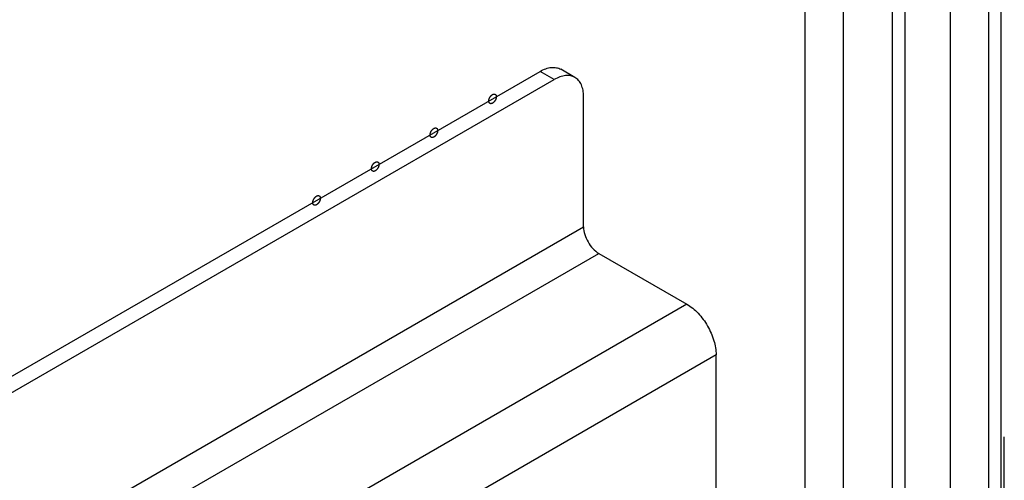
# Model space of a CAD drawing. Header units: inches. Extents: x 5 to 265, y 5 to 171.
# Tile 92 of 212: x 200.24 to 203.21, y 87.52 to 88.91. Entities that reach past the tile are written whole.
import ezdxf

# ---------------------------------------------------------------- set-up
doc = ezdxf.new("R2010")
doc.units = ezdxf.units.IN
doc.header["$LTSCALE"] = 14.96
doc.header["$MEASUREMENT"] = 0
doc.linetypes.add('HIDDEN', pattern=[0.2, 0.1, -0.1])
doc.layers.get('0').update_dxf_attribs({"linetype": 'CONTINUOUS'})
doc.layers.add('DEFAULT_2', color=7, linetype='HIDDEN')

msp = doc.modelspace()

# ---------------------------------------------------------------- linework, layer by layer
at = {"color": 7, "linetype": 'Continuous'}
for p, q in [((202.6075, 84.3644), (202.6075, 128.5862)), ((202.7234, 84.6748), (202.7234, 128.5192)), ((202.8709, 81.7952), (202.8709, 128.4341)), ((202.9087, 81.7426), (202.9087, 128.4122)), ((203.0446, 128.3338), (203.0446, 65.826)), ((203.1609, 65.2161), (203.1609, 128.1553)), ((203.1987, 65.1634), (203.1987, 128.1362)), ((197.9895, 86.5523), (201.8091, 88.7575)), ((201.8516, 88.733), (201.8091, 88.7575)), ((201.9141, 88.7392), (201.8716, 88.7637)), ((197.9895, 86.5033), (201.8516, 88.733)), ((201.94, 88.2884), (201.94, 88.682)), ((200.4345, 87.4193), (201.94, 88.2884)), ((200.4805, 87.3397), (201.9859, 88.2088)), ((201.9859, 88.2088), (202.2511, 88.0557)), ((202.2511, 88.0557), (197.9895, 85.5953)), ((202.3395, 87.9027), (197.9895, 85.3912)), ((202.3395, 87.1882), (202.3395, 87.9027))]:
    msp.add_line(p, q, dxfattribs=at)
for points, knots in [([(201.2243, 90.6234), (201.214, 90.6019), (201.1934, 90.5588), (201.1626, 90.4942), (201.1368, 90.4403), (201.1163, 90.3972), (201.1008, 90.3649), (201.0854, 90.3326), (201.07, 90.3003), (201.0571, 90.2734), (201.0468, 90.2518), (201.0404, 90.2384), (201.0359, 90.2289), (201.0334, 90.2236), (201.0314, 90.2195), (201.0298, 90.2162), (201.0285, 90.2135), (201.0276, 90.2114), (201.0268, 90.2098), (201.0259, 90.2085), (201.0251, 90.2072), (201.0241, 90.2056), (201.0217, 90.2017), (201.018, 90.1959), (201.0131, 90.1882), (201.0082, 90.1804), (201.0017, 90.1701), (200.9936, 90.1573), (200.9838, 90.1418), (200.974, 90.1263), (200.961, 90.1057), (200.9447, 90.0799), (200.9251, 90.049), (200.9056, 90.0181), (200.8795, 89.9769), (200.8535, 89.9356), (200.8307, 89.8995), (200.8176, 89.8789), (200.8095, 89.866), (200.803, 89.8557), (200.7981, 89.848), (200.7932, 89.8403), (200.7891, 89.8338), (200.7859, 89.8287), (200.7834, 89.8248), (200.781, 89.8209), (200.7789, 89.8177), (200.7776, 89.8156), (200.777, 89.8147), (200.7766, 89.814), (200.776, 89.8133), (200.7753, 89.8124), (200.7744, 89.8113), (200.7733, 89.8099), (200.7719, 89.8082), (200.77, 89.8059), (200.7668, 89.802), (200.7622, 89.7963), (200.7547, 89.7872), (200.7455, 89.7759), (200.7344, 89.7622), (200.7233, 89.7486), (200.7122, 89.735), (200.6974, 89.7169), (200.6789, 89.6942), (200.6567, 89.6669), (200.6344, 89.6397), (200.6122, 89.6125), (200.59, 89.5853), (200.5715, 89.5626), (200.5567, 89.5444), (200.5456, 89.5308), (200.5345, 89.5172), (200.5234, 89.5036), (200.5142, 89.4922), (200.5067, 89.4831), (200.5021, 89.4775), (200.4989, 89.4735), (200.497, 89.4712), (200.4956, 89.4695), (200.4945, 89.4681), (200.4936, 89.467), (200.4929, 89.4661), (200.4923, 89.4654), (200.4918, 89.4649), (200.491, 89.4642), (200.4893, 89.4626), (200.4868, 89.4602), (200.4837, 89.4573), (200.4806, 89.4544), (200.4765, 89.4505), (200.4713, 89.4456), (200.4651, 89.4398), (200.459, 89.434), (200.4507, 89.4262), (200.4405, 89.4165), (200.424, 89.4009), (200.3952, 89.3737), (200.3623, 89.3426), (200.3293, 89.3116), (200.3046, 89.2882), (200.2799, 89.2649), (200.2594, 89.2455), (200.2429, 89.2299), (200.2306, 89.2183), (200.2182, 89.2066), (200.2079, 89.1969), (200.1997, 89.1891), (200.1935, 89.1833), (200.1884, 89.1785), (200.1842, 89.1746), (200.1817, 89.1721), (200.1796, 89.1702), (200.1783, 89.169), (200.1773, 89.168), (200.1763, 89.167), (200.175, 89.1661), (200.1734, 89.165), (200.1713, 89.1635), (200.1686, 89.1617), (200.1655, 89.1595), (200.1612, 89.1565), (200.1538, 89.1514), (200.1433, 89.144), (200.1306, 89.1352), (200.1179, 89.1264), (200.1011, 89.1146), (200.0799, 89.0999), (200.0546, 89.0822), (200.0293, 89.0645), (200.0039, 89.0469), (199.9786, 89.0292), (199.9575, 89.0145), (199.9406, 89.0027), (199.9279, 88.9939), (199.9152, 88.985), (199.9026, 88.9762), (199.892, 88.9688), (199.8836, 88.963), (199.8772, 88.9585), (199.872, 88.9549), (199.8677, 88.9519), (199.8646, 88.9497), (199.8614, 88.9475), (199.8588, 88.9457), (199.8567, 88.9442), (199.8551, 88.9431), (199.8538, 88.9422), (199.8528, 88.9415), (199.8523, 88.9412), (199.8519, 88.9408), (199.8515, 88.9407), (199.851, 88.9404), (199.85, 88.94), (199.8487, 88.9394), (199.8471, 88.9386), (199.8449, 88.9377), (199.8422, 88.9364), (199.839, 88.9349), (199.8358, 88.9334), (199.8315, 88.9315), (199.8261, 88.929), (199.8197, 88.926), (199.8111, 88.9221), (199.8003, 88.9171), (199.7875, 88.9112), (199.7746, 88.9052), (199.7617, 88.8993), (199.7445, 88.8914), (199.723, 88.8815), (199.6972, 88.8696), (199.6714, 88.8578), (199.6457, 88.8459), (199.6199, 88.834), (199.5984, 88.8241), (199.5812, 88.8162), (199.5683, 88.8103), (199.5554, 88.8043), (199.5447, 88.7994), (199.5372, 88.7959), (199.5329, 88.7939), (199.5302, 88.7927), (199.528, 88.7917), (199.5264, 88.791), (199.5248, 88.7902), (199.5235, 88.7896), (199.5225, 88.7892), (199.522, 88.7889), (199.5216, 88.7888), (199.5212, 88.7887), (199.5207, 88.7886), (199.5199, 88.7884), (199.5186, 88.7882), (199.5166, 88.7877), (199.514, 88.7872), (199.51, 88.7863), (199.5049, 88.7852), (199.4988, 88.7839), (199.4928, 88.7826), (199.4867, 88.7814), (199.4786, 88.7796), (199.4685, 88.7775), (199.4563, 88.7749), (199.4401, 88.7714), (199.4199, 88.7671), (199.3956, 88.7619), (199.3713, 88.7567), (199.3389, 88.7497), (199.3105, 88.7437), (199.2862, 88.7385), (199.2741, 88.7359), (199.2619, 88.7333), (199.2518, 88.7311), (199.2437, 88.7294), (199.2376, 88.7281), (199.2316, 88.7268), (199.2265, 88.7257), (199.2225, 88.7248), (199.2194, 88.7242), (199.2164, 88.7235), (199.2141, 88.7231), (199.2126, 88.7227), (199.2119, 88.7226), (199.2114, 88.7225), (199.2109, 88.7224), (199.2103, 88.7224), (199.2096, 88.7225), (199.2087, 88.7225), (199.2075, 88.7226), (199.2061, 88.7227), (199.2042, 88.7228), (199.2009, 88.723), (199.1962, 88.7234), (199.1887, 88.7239), (199.1792, 88.7245), (199.1679, 88.7253), (199.1566, 88.726), (199.1453, 88.7268), (199.1302, 88.7278), (199.1114, 88.7291), (199.0887, 88.7306), (199.0661, 88.7321), (199.0435, 88.7336), (199.0209, 88.7352), (199.002, 88.7364), (198.9869, 88.7374), (198.9756, 88.7382), (198.9643, 88.739), (198.953, 88.7397), (198.9436, 88.7404), (198.936, 88.7409), (198.9313, 88.7412), (198.928, 88.7414), (198.9261, 88.7415), (198.9247, 88.7416), (198.9235, 88.7417), (198.9226, 88.7418), (198.9219, 88.7418), (198.9213, 88.7419), (198.9209, 88.742), (198.9205, 88.7422), (198.92, 88.7424), (198.9188, 88.7429), (198.917, 88.7437), (198.9146, 88.7447), (198.9122, 88.7457), (198.909, 88.7471), (198.905, 88.7488), (198.9001, 88.7508), (198.8953, 88.7528), (198.8889, 88.7555), (198.8809, 88.7589), (198.8712, 88.763), (198.8616, 88.7671), (198.8423, 88.7752), (198.8199, 88.7847), (198.7942, 88.7955), (198.7749, 88.8036), (198.7589, 88.8104), (198.746, 88.8158), (198.7364, 88.8199), (198.7268, 88.824), (198.7171, 88.828), (198.7091, 88.8314), (198.7027, 88.8341), (198.6979, 88.8361), (198.6931, 88.8382), (198.6883, 88.8402), (198.6842, 88.8419), (198.681, 88.8433), (198.679, 88.8441), (198.6774, 88.8448), (198.6764, 88.8452), (198.6757, 88.8455), (198.6753, 88.8457), (198.675, 88.8458), (198.6747, 88.8459), (198.6744, 88.8463), (198.6738, 88.8468), (198.673, 88.8476), (198.672, 88.8485), (198.671, 88.8494), (198.6697, 88.8506), (198.6681, 88.8522), (198.6654, 88.8546), (198.6621, 88.8577), (198.6582, 88.8614), (198.6529, 88.8663), (198.6437, 88.8749), (198.6305, 88.8872), (198.6147, 88.9019), (198.5989, 88.9167), (198.5831, 88.9314), (198.5673, 88.9462), (198.5515, 88.9609), (198.5304, 88.9806), (198.504, 89.0052), (198.483, 89.0248), (198.4724, 89.0347)], [0, 0, 0, 0, 0.015625, 0.03125, 0.046875, 0.054688, 0.0625, 0.070312, 0.078125, 0.085938, 0.089844, 0.09375, 0.095703, 0.09668, 0.097656, 0.098633, 0.099121, 0.099609, 0.100098, 0.100342, 0.100586, 0.101074, 0.101562, 0.103516, 0.105469, 0.107422, 0.109375, 0.113281, 0.117188, 0.121094, 0.125, 0.132812, 0.140625, 0.148438, 0.15625, 0.171875, 0.179688, 0.183594, 0.1875, 0.189453, 0.191406, 0.193359, 0.195312, 0.196289, 0.197266, 0.198242, 0.199219, 0.199707, 0.199829, 0.199951, 0.200195, 0.200439, 0.200684, 0.201172, 0.20166, 0.202148, 0.203125, 0.205078, 0.207031, 0.210938, 0.214844, 0.21875, 0.222656, 0.226562, 0.234375, 0.242188, 0.25, 0.257812, 0.265625, 0.273438, 0.277344, 0.28125, 0.285156, 0.289062, 0.292969, 0.294922, 0.296875, 0.297852, 0.29834, 0.298828, 0.299316, 0.299561, 0.299805, 0.300049, 0.300171, 0.300293, 0.300781, 0.301758, 0.302734, 0.303711, 0.304688, 0.306641, 0.308594, 0.310547, 0.3125, 0.316406, 0.320312, 0.328125, 0.34375, 0.351562, 0.359375, 0.367188, 0.375, 0.378906, 0.382812, 0.386719, 0.390625, 0.392578, 0.394531, 0.396484, 0.397461, 0.398438, 0.398926, 0.399414, 0.399658, 0.399902, 0.400391, 0.400879, 0.401367, 0.402344, 0.40332, 0.404297, 0.40625, 0.410156, 0.414062, 0.417969, 0.421875, 0.429688, 0.4375, 0.445312, 0.453125, 0.460938, 0.46875, 0.472656, 0.476562, 0.480469, 0.484375, 0.488281, 0.490234, 0.492188, 0.494141, 0.495117, 0.496094, 0.49707, 0.498047, 0.498535, 0.499023, 0.499512, 0.499756, 0.499878, 0.5, 0.500122, 0.500244, 0.500488, 0.500977, 0.501465, 0.501953, 0.50293, 0.503906, 0.504883, 0.505859, 0.507812, 0.509766, 0.511719, 0.515625, 0.519531, 0.523438, 0.527344, 0.53125, 0.539062, 0.546875, 0.554688, 0.5625, 0.570312, 0.578125, 0.582031, 0.585938, 0.589844, 0.59375, 0.595703, 0.59668, 0.597656, 0.598145, 0.598633, 0.599121, 0.599609, 0.599854, 0.599976, 0.600098, 0.60022, 0.600342, 0.600586, 0.601074, 0.601562, 0.602539, 0.603516, 0.605469, 0.607422, 0.609375, 0.611328, 0.613281, 0.617188, 0.621094, 0.625, 0.632812, 0.640625, 0.648438, 0.65625, 0.671875, 0.675781, 0.679688, 0.683594, 0.6875, 0.689453, 0.691406, 0.693359, 0.695312, 0.696289, 0.697266, 0.698242, 0.699219, 0.699463, 0.699707, 0.699829, 0.699951, 0.700195, 0.700439, 0.700684, 0.701172, 0.70166, 0.702148, 0.703125, 0.705078, 0.707031, 0.710938, 0.714844, 0.71875, 0.722656, 0.726562, 0.734375, 0.742188, 0.75, 0.757812, 0.765625, 0.773438, 0.777344, 0.78125, 0.785156, 0.789062, 0.792969, 0.794922, 0.796875, 0.797852, 0.79834, 0.798828, 0.799316, 0.799561, 0.799805, 0.800049, 0.800171, 0.800293, 0.800537, 0.800781, 0.801758, 0.802734, 0.803711, 0.804688, 0.806641, 0.808594, 0.810547, 0.8125, 0.816406, 0.820312, 0.824219, 0.828125, 0.84375, 0.851562, 0.859375, 0.867188, 0.871094, 0.875, 0.878906, 0.882812, 0.886719, 0.888672, 0.890625, 0.892578, 0.894531, 0.896484, 0.897461, 0.898438, 0.898926, 0.899414, 0.899658, 0.89978, 0.899902, 0.900024, 0.900146, 0.900391, 0.900879, 0.901367, 0.901855, 0.902344, 0.90332, 0.904297, 0.90625, 0.908203, 0.910156, 0.914062, 0.921875, 0.929688, 0.9375, 0.945312, 0.953125, 0.960938, 0.96875, 0.984375, 1, 1, 1, 1]), ([(201.8091, 88.7575), (201.8146, 88.7607), (201.8255, 88.7659), (201.8423, 88.7699), (201.858, 88.7695), (201.8675, 88.7661), (201.8716, 88.7637)], [0, 0, 0, 0, 0.289798, 0.549047, 0.782227, 1, 1, 1, 1]), ([(201.9141, 88.7392), (201.9099, 88.7416), (201.9005, 88.745), (201.8847, 88.7454), (201.868, 88.7414), (201.8571, 88.7362), (201.8516, 88.733)], [0, 0, 0, 0, 0.217773, 0.450953, 0.710202, 1, 1, 1, 1]), ([(201.94, 88.682), (201.94, 88.6883), (201.939, 88.7004), (201.9341, 88.7169), (201.9259, 88.7304), (201.9182, 88.7368), (201.9141, 88.7392)], [0, 0, 0, 0, 0.2898, 0.549049, 0.782228, 1, 1, 1, 1]), ([(201.6543, 88.6681), (201.6543, 88.6686), (201.6544, 88.6692), (201.6544, 88.67), (201.6545, 88.6705), (201.6545, 88.6708), (201.6546, 88.6711), (201.6547, 88.6716), (201.6548, 88.6722), (201.655, 88.6729), (201.6551, 88.6736), (201.6554, 88.6743), (201.6557, 88.675), (201.6559, 88.6757), (201.6562, 88.6764), (201.6565, 88.6772), (201.6569, 88.6779), (201.6573, 88.6786), (201.6576, 88.6793), (201.658, 88.6799), (201.6585, 88.6806), (201.6589, 88.6812), (201.6593, 88.6819), (201.6598, 88.6825), (201.6603, 88.683), (201.6608, 88.6836), (201.6612, 88.6842), (201.6618, 88.6847), (201.6623, 88.6852), (201.6628, 88.6856), (201.6631, 88.6859), (201.6634, 88.6862), (201.6636, 88.6864), (201.664, 88.6866), (201.6647, 88.6871), (201.6652, 88.6875), (201.6656, 88.6877)], [0, 0, 0, 0, 0.0625, 0.09375, 0.109375, 0.125, 0.140625, 0.15625, 0.1875, 0.21875, 0.25, 0.28125, 0.3125, 0.34375, 0.375, 0.40625, 0.4375, 0.46875, 0.5, 0.53125, 0.5625, 0.59375, 0.625, 0.65625, 0.6875, 0.71875, 0.75, 0.78125, 0.8125, 0.84375, 0.859375, 0.875, 0.890625, 0.90625, 0.9375, 1, 1, 1, 1]), ([(201.6656, 88.6616), (201.6652, 88.6614), (201.6647, 88.6612), (201.664, 88.6609), (201.6637, 88.6607), (201.6634, 88.6606), (201.6631, 88.6605), (201.6628, 88.6604), (201.6623, 88.6603), (201.6619, 88.6602), (201.6616, 88.6602), (201.6613, 88.6601), (201.661, 88.6601), (201.6607, 88.6601), (201.6603, 88.6601), (201.6599, 88.6601), (201.6596, 88.6602), (201.6593, 88.6601), (201.6591, 88.6602), (201.6588, 88.6603), (201.6585, 88.6605), (201.6581, 88.6606), (201.6578, 88.6607), (201.6576, 88.6608), (201.6574, 88.6609), (201.6572, 88.6611), (201.6569, 88.6614), (201.6566, 88.6616), (201.6564, 88.6618), (201.6562, 88.6619), (201.6561, 88.6622), (201.6559, 88.6624), (201.6557, 88.6628), (201.6555, 88.6631), (201.6553, 88.6634), (201.6551, 88.6636), (201.6551, 88.6639), (201.655, 88.6642), (201.6548, 88.6646), (201.6547, 88.6651), (201.6546, 88.6654), (201.6545, 88.6657), (201.6545, 88.666), (201.6544, 88.6664), (201.6544, 88.6671), (201.6543, 88.6677), (201.6543, 88.6681)], [0, 0, 0, 0, 0.0625, 0.09375, 0.109375, 0.125, 0.140625, 0.15625, 0.1875, 0.21875, 0.234375, 0.25, 0.265625, 0.28125, 0.3125, 0.34375, 0.359375, 0.375, 0.390625, 0.40625, 0.4375, 0.46875, 0.484375, 0.5, 0.515625, 0.53125, 0.5625, 0.59375, 0.609375, 0.625, 0.640625, 0.65625, 0.6875, 0.71875, 0.734375, 0.75, 0.765625, 0.78125, 0.8125, 0.84375, 0.859375, 0.875, 0.890625, 0.90625, 0.9375, 1, 1, 1, 1]), ([(201.6656, 88.6877), (201.666, 88.6879), (201.6665, 88.6881), (201.6672, 88.6884), (201.6675, 88.6886), (201.6678, 88.6888), (201.6681, 88.6888), (201.6684, 88.6889), (201.6689, 88.689), (201.6693, 88.6891), (201.6696, 88.6892), (201.6699, 88.6892), (201.6702, 88.6892), (201.6705, 88.6892), (201.6709, 88.6892), (201.6713, 88.6892), (201.6716, 88.6892), (201.6719, 88.6892), (201.6721, 88.6891), (201.6724, 88.689), (201.6727, 88.6888), (201.6731, 88.6887), (201.6734, 88.6886), (201.6736, 88.6885), (201.6738, 88.6884), (201.674, 88.6882), (201.6743, 88.6879), (201.6746, 88.6877), (201.6748, 88.6875), (201.675, 88.6874), (201.6751, 88.6871), (201.6753, 88.6869), (201.6755, 88.6865), (201.6757, 88.6862), (201.6759, 88.6859), (201.6761, 88.6857), (201.6761, 88.6854), (201.6762, 88.6851), (201.6764, 88.6847), (201.6765, 88.6842), (201.6766, 88.6839), (201.6767, 88.6837), (201.6767, 88.6833), (201.6768, 88.6829), (201.6768, 88.6822), (201.6769, 88.6816), (201.6769, 88.6812)], [0, 0, 0, 0, 0.0625, 0.09375, 0.109375, 0.125, 0.140625, 0.15625, 0.1875, 0.21875, 0.234375, 0.25, 0.265625, 0.28125, 0.3125, 0.34375, 0.359375, 0.375, 0.390625, 0.40625, 0.4375, 0.46875, 0.484375, 0.5, 0.515625, 0.53125, 0.5625, 0.59375, 0.609375, 0.625, 0.640625, 0.65625, 0.6875, 0.71875, 0.734375, 0.75, 0.765625, 0.78125, 0.8125, 0.84375, 0.859375, 0.875, 0.890625, 0.90625, 0.9375, 1, 1, 1, 1]), ([(201.6769, 88.6812), (201.6769, 88.6807), (201.6768, 88.6801), (201.6768, 88.6793), (201.6767, 88.6789), (201.6767, 88.6785), (201.6766, 88.6782), (201.6765, 88.6777), (201.6764, 88.6771), (201.6762, 88.6764), (201.6761, 88.6757), (201.6758, 88.675), (201.6755, 88.6743), (201.6753, 88.6736), (201.6751, 88.6729), (201.6747, 88.6722), (201.6743, 88.6714), (201.674, 88.6707), (201.6736, 88.67), (201.6732, 88.6694), (201.6728, 88.6687), (201.6723, 88.6681), (201.6719, 88.6674), (201.6714, 88.6669), (201.6709, 88.6663), (201.6704, 88.6657), (201.67, 88.6651), (201.6694, 88.6646), (201.6689, 88.6641), (201.6685, 88.6637), (201.6681, 88.6634), (201.6678, 88.6631), (201.6676, 88.663), (201.6672, 88.6627), (201.6665, 88.6622), (201.666, 88.6618), (201.6656, 88.6616)], [0, 0, 0, 0, 0.0625, 0.09375, 0.109375, 0.125, 0.140625, 0.15625, 0.1875, 0.21875, 0.25, 0.28125, 0.3125, 0.34375, 0.375, 0.40625, 0.4375, 0.46875, 0.5, 0.53125, 0.5625, 0.59375, 0.625, 0.65625, 0.6875, 0.71875, 0.75, 0.78125, 0.8125, 0.84375, 0.859375, 0.875, 0.890625, 0.90625, 0.9375, 1, 1, 1, 1]), ([(201.4775, 88.5661), (201.4775, 88.5665), (201.4776, 88.5672), (201.4777, 88.5679), (201.4777, 88.5684), (201.4777, 88.5687), (201.4778, 88.5691), (201.4779, 88.5695), (201.478, 88.5701), (201.4782, 88.5708), (201.4783, 88.5715), (201.4786, 88.5722), (201.4789, 88.573), (201.4792, 88.5737), (201.4794, 88.5744), (201.4798, 88.5751), (201.4801, 88.5758), (201.4805, 88.5765), (201.4808, 88.5772), (201.4813, 88.5779), (201.4817, 88.5785), (201.4821, 88.5792), (201.4825, 88.5798), (201.483, 88.5804), (201.4835, 88.581), (201.484, 88.5816), (201.4845, 88.5822), (201.485, 88.5826), (201.4855, 88.5831), (201.486, 88.5835), (201.4863, 88.5839), (201.4866, 88.5841), (201.4869, 88.5843), (201.4872, 88.5846), (201.4879, 88.585), (201.4885, 88.5854), (201.4888, 88.5857)], [0, 0, 0, 0, 0.0625, 0.09375, 0.109375, 0.125, 0.140625, 0.15625, 0.1875, 0.21875, 0.25, 0.28125, 0.3125, 0.34375, 0.375, 0.40625, 0.4375, 0.46875, 0.5, 0.53125, 0.5625, 0.59375, 0.625, 0.65625, 0.6875, 0.71875, 0.75, 0.78125, 0.8125, 0.84375, 0.859375, 0.875, 0.890625, 0.90625, 0.9375, 1, 1, 1, 1]), ([(201.4888, 88.5857), (201.4892, 88.5858), (201.4897, 88.5861), (201.4904, 88.5864), (201.4907, 88.5865), (201.491, 88.5867), (201.4913, 88.5867), (201.4916, 88.5868), (201.4921, 88.5869), (201.4925, 88.587), (201.4929, 88.5871), (201.4931, 88.5872), (201.4934, 88.5871), (201.4937, 88.5871), (201.4941, 88.5871), (201.4945, 88.5871), (201.4948, 88.5871), (201.4951, 88.5871), (201.4953, 88.587), (201.4956, 88.5869), (201.496, 88.5868), (201.4963, 88.5866), (201.4966, 88.5865), (201.4968, 88.5865), (201.497, 88.5863), (201.4972, 88.5861), (201.4975, 88.5859), (201.4978, 88.5856), (201.498, 88.5854), (201.4982, 88.5853), (201.4984, 88.5851), (201.4985, 88.5848), (201.4987, 88.5845), (201.499, 88.5841), (201.4991, 88.5838), (201.4993, 88.5837), (201.4993, 88.5834), (201.4995, 88.583), (201.4996, 88.5826), (201.4997, 88.5822), (201.4998, 88.5818), (201.4999, 88.5816), (201.4999, 88.5813), (201.5, 88.5809), (201.5, 88.5801), (201.5001, 88.5795), (201.5001, 88.5791)], [0, 0, 0, 0, 0.0625, 0.09375, 0.109375, 0.125, 0.140625, 0.15625, 0.1875, 0.21875, 0.234375, 0.25, 0.265625, 0.28125, 0.3125, 0.34375, 0.359375, 0.375, 0.390625, 0.40625, 0.4375, 0.46875, 0.484375, 0.5, 0.515625, 0.53125, 0.5625, 0.59375, 0.609375, 0.625, 0.640625, 0.65625, 0.6875, 0.71875, 0.734375, 0.75, 0.765625, 0.78125, 0.8125, 0.84375, 0.859375, 0.875, 0.890625, 0.90625, 0.9375, 1, 1, 1, 1]), ([(201.5001, 88.5791), (201.5001, 88.5787), (201.5, 88.578), (201.5, 88.5772), (201.4999, 88.5768), (201.4999, 88.5765), (201.4998, 88.5761), (201.4997, 88.5756), (201.4996, 88.5751), (201.4994, 88.5744), (201.4993, 88.5737), (201.499, 88.5729), (201.4988, 88.5722), (201.4985, 88.5715), (201.4983, 88.5708), (201.4979, 88.5701), (201.4975, 88.5694), (201.4972, 88.5687), (201.4968, 88.568), (201.4964, 88.5673), (201.496, 88.5667), (201.4955, 88.566), (201.4951, 88.5654), (201.4946, 88.5648), (201.4941, 88.5642), (201.4937, 88.5636), (201.4932, 88.563), (201.4926, 88.5626), (201.4921, 88.5621), (201.4917, 88.5616), (201.4913, 88.5613), (201.4911, 88.5611), (201.4908, 88.5609), (201.4904, 88.5606), (201.4898, 88.5602), (201.4892, 88.5598), (201.4888, 88.5595)], [0, 0, 0, 0, 0.0625, 0.09375, 0.109375, 0.125, 0.140625, 0.15625, 0.1875, 0.21875, 0.25, 0.28125, 0.3125, 0.34375, 0.375, 0.40625, 0.4375, 0.46875, 0.5, 0.53125, 0.5625, 0.59375, 0.625, 0.65625, 0.6875, 0.71875, 0.75, 0.78125, 0.8125, 0.84375, 0.859375, 0.875, 0.890625, 0.90625, 0.9375, 1, 1, 1, 1]), ([(201.4888, 88.5595), (201.4885, 88.5594), (201.4879, 88.5591), (201.4873, 88.5588), (201.4869, 88.5586), (201.4866, 88.5585), (201.4864, 88.5585), (201.486, 88.5584), (201.4856, 88.5583), (201.4851, 88.5582), (201.4848, 88.5581), (201.4845, 88.558), (201.4843, 88.558), (201.4839, 88.558), (201.4835, 88.5581), (201.4831, 88.5581), (201.4828, 88.5581), (201.4826, 88.5581), (201.4824, 88.5582), (201.4821, 88.5583), (201.4817, 88.5584), (201.4813, 88.5585), (201.481, 88.5587), (201.4808, 88.5587), (201.4807, 88.5589), (201.4804, 88.5591), (201.4801, 88.5593), (201.4798, 88.5596), (201.4796, 88.5598), (201.4794, 88.5599), (201.4793, 88.5601), (201.4791, 88.5604), (201.4789, 88.5607), (201.4787, 88.5611), (201.4785, 88.5613), (201.4784, 88.5615), (201.4783, 88.5618), (201.4782, 88.5621), (201.4781, 88.5626), (201.4779, 88.563), (201.4778, 88.5634), (201.4777, 88.5636), (201.4777, 88.5639), (201.4777, 88.5643), (201.4776, 88.565), (201.4776, 88.5657), (201.4775, 88.5661)], [0, 0, 0, 0, 0.0625, 0.09375, 0.109375, 0.125, 0.140625, 0.15625, 0.1875, 0.21875, 0.234375, 0.25, 0.265625, 0.28125, 0.3125, 0.34375, 0.359375, 0.375, 0.390625, 0.40625, 0.4375, 0.46875, 0.484375, 0.5, 0.515625, 0.53125, 0.5625, 0.59375, 0.609375, 0.625, 0.640625, 0.65625, 0.6875, 0.71875, 0.734375, 0.75, 0.765625, 0.78125, 0.8125, 0.84375, 0.859375, 0.875, 0.890625, 0.90625, 0.9375, 1, 1, 1, 1]), ([(201.3007, 88.464), (201.3008, 88.4644), (201.3008, 88.4651), (201.3009, 88.4659), (201.3009, 88.4663), (201.3009, 88.4667), (201.301, 88.467), (201.3011, 88.4675), (201.3013, 88.4681), (201.3014, 88.4688), (201.3016, 88.4695), (201.3019, 88.4702), (201.3021, 88.4709), (201.3024, 88.4716), (201.3026, 88.4723), (201.303, 88.473), (201.3033, 88.4737), (201.3037, 88.4744), (201.304, 88.4752), (201.3045, 88.4758), (201.3049, 88.4765), (201.3053, 88.4771), (201.3057, 88.4778), (201.3062, 88.4783), (201.3067, 88.4789), (201.3072, 88.4795), (201.3077, 88.4801), (201.3082, 88.4806), (201.3088, 88.4811), (201.3092, 88.4815), (201.3096, 88.4818), (201.3098, 88.4821), (201.3101, 88.4822), (201.3105, 88.4825), (201.3111, 88.483), (201.3117, 88.4833), (201.3121, 88.4836)], [0, 0, 0, 0, 0.0625, 0.09375, 0.109375, 0.125, 0.140625, 0.15625, 0.1875, 0.21875, 0.25, 0.28125, 0.3125, 0.34375, 0.375, 0.40625, 0.4375, 0.46875, 0.5, 0.53125, 0.5625, 0.59375, 0.625, 0.65625, 0.6875, 0.71875, 0.75, 0.78125, 0.8125, 0.84375, 0.859375, 0.875, 0.890625, 0.90625, 0.9375, 1, 1, 1, 1]), ([(201.3121, 88.4575), (201.3117, 88.4573), (201.3111, 88.457), (201.3105, 88.4567), (201.3101, 88.4566), (201.3099, 88.4564), (201.3096, 88.4564), (201.3092, 88.4563), (201.3088, 88.4562), (201.3084, 88.4561), (201.308, 88.456), (201.3077, 88.4559), (201.3075, 88.456), (201.3072, 88.456), (201.3068, 88.456), (201.3064, 88.456), (201.306, 88.456), (201.3058, 88.456), (201.3056, 88.4561), (201.3053, 88.4562), (201.3049, 88.4564), (201.3046, 88.4565), (201.3043, 88.4566), (201.304, 88.4567), (201.3039, 88.4568), (201.3036, 88.457), (201.3034, 88.4573), (201.3031, 88.4575), (201.3028, 88.4577), (201.3026, 88.4578), (201.3025, 88.458), (201.3023, 88.4583), (201.3021, 88.4587), (201.3019, 88.459), (201.3017, 88.4593), (201.3016, 88.4595), (201.3015, 88.4597), (201.3014, 88.4601), (201.3013, 88.4605), (201.3011, 88.4609), (201.301, 88.4613), (201.3009, 88.4615), (201.3009, 88.4619), (201.3009, 88.4623), (201.3008, 88.463), (201.3008, 88.4636), (201.3007, 88.464)], [0, 0, 0, 0, 0.0625, 0.09375, 0.109375, 0.125, 0.140625, 0.15625, 0.1875, 0.21875, 0.234375, 0.25, 0.265625, 0.28125, 0.3125, 0.34375, 0.359375, 0.375, 0.390625, 0.40625, 0.4375, 0.46875, 0.484375, 0.5, 0.515625, 0.53125, 0.5625, 0.59375, 0.609375, 0.625, 0.640625, 0.65625, 0.6875, 0.71875, 0.734375, 0.75, 0.765625, 0.78125, 0.8125, 0.84375, 0.859375, 0.875, 0.890625, 0.90625, 0.9375, 1, 1, 1, 1]), ([(201.3121, 88.4836), (201.3124, 88.4838), (201.313, 88.484), (201.3136, 88.4843), (201.314, 88.4845), (201.3143, 88.4846), (201.3145, 88.4847), (201.3149, 88.4848), (201.3153, 88.4849), (201.3157, 88.485), (201.3161, 88.485), (201.3164, 88.4851), (201.3166, 88.4851), (201.3169, 88.4851), (201.3173, 88.4851), (201.3177, 88.4851), (201.3181, 88.485), (201.3183, 88.485), (201.3185, 88.4849), (201.3188, 88.4848), (201.3192, 88.4847), (201.3195, 88.4846), (201.3198, 88.4845), (201.3201, 88.4844), (201.3202, 88.4842), (201.3205, 88.4841), (201.3208, 88.4838), (201.321, 88.4836), (201.3213, 88.4834), (201.3215, 88.4832), (201.3216, 88.483), (201.3218, 88.4828), (201.322, 88.4824), (201.3222, 88.4821), (201.3224, 88.4818), (201.3225, 88.4816), (201.3226, 88.4813), (201.3227, 88.481), (201.3228, 88.4805), (201.323, 88.4801), (201.3231, 88.4798), (201.3232, 88.4795), (201.3232, 88.4792), (201.3232, 88.4788), (201.3233, 88.4781), (201.3233, 88.4775), (201.3234, 88.4771)], [0, 0, 0, 0, 0.0625, 0.09375, 0.109375, 0.125, 0.140625, 0.15625, 0.1875, 0.21875, 0.234375, 0.25, 0.265625, 0.28125, 0.3125, 0.34375, 0.359375, 0.375, 0.390625, 0.40625, 0.4375, 0.46875, 0.484375, 0.5, 0.515625, 0.53125, 0.5625, 0.59375, 0.609375, 0.625, 0.640625, 0.65625, 0.6875, 0.71875, 0.734375, 0.75, 0.765625, 0.78125, 0.8125, 0.84375, 0.859375, 0.875, 0.890625, 0.90625, 0.9375, 1, 1, 1, 1]), ([(201.3234, 88.4771), (201.3233, 88.4766), (201.3233, 88.476), (201.3232, 88.4752), (201.3232, 88.4747), (201.3232, 88.4744), (201.3231, 88.4741), (201.323, 88.4736), (201.3228, 88.473), (201.3227, 88.4723), (201.3225, 88.4716), (201.3222, 88.4709), (201.322, 88.4702), (201.3217, 88.4695), (201.3215, 88.4687), (201.3211, 88.468), (201.3208, 88.4673), (201.3204, 88.4666), (201.3201, 88.4659), (201.3196, 88.4653), (201.3192, 88.4646), (201.3188, 88.464), (201.3184, 88.4633), (201.3179, 88.4627), (201.3174, 88.4621), (201.3169, 88.4616), (201.3164, 88.461), (201.3159, 88.4605), (201.3153, 88.46), (201.3149, 88.4596), (201.3146, 88.4593), (201.3143, 88.459), (201.314, 88.4588), (201.3136, 88.4586), (201.313, 88.4581), (201.3124, 88.4577), (201.3121, 88.4575)], [0, 0, 0, 0, 0.0625, 0.09375, 0.109375, 0.125, 0.140625, 0.15625, 0.1875, 0.21875, 0.25, 0.28125, 0.3125, 0.34375, 0.375, 0.40625, 0.4375, 0.46875, 0.5, 0.53125, 0.5625, 0.59375, 0.625, 0.65625, 0.6875, 0.71875, 0.75, 0.78125, 0.8125, 0.84375, 0.859375, 0.875, 0.890625, 0.90625, 0.9375, 1, 1, 1, 1]), ([(201.124, 88.3619), (201.124, 88.3624), (201.1241, 88.363), (201.1241, 88.3638), (201.1242, 88.3643), (201.1242, 88.3646), (201.1243, 88.365), (201.1244, 88.3654), (201.1245, 88.366), (201.1247, 88.3667), (201.1248, 88.3674), (201.1251, 88.3681), (201.1253, 88.3688), (201.1256, 88.3695), (201.1258, 88.3703), (201.1262, 88.371), (201.1266, 88.3717), (201.1269, 88.3724), (201.1273, 88.3731), (201.1277, 88.3737), (201.1281, 88.3744), (201.1286, 88.375), (201.129, 88.3757), (201.1295, 88.3763), (201.13, 88.3769), (201.1304, 88.3774), (201.1309, 88.378), (201.1315, 88.3785), (201.132, 88.379), (201.1324, 88.3794), (201.1328, 88.3797), (201.133, 88.38), (201.1333, 88.3802), (201.1337, 88.3804), (201.1343, 88.3809), (201.1349, 88.3813), (201.1353, 88.3815)], [0, 0, 0, 0, 0.0625, 0.09375, 0.109375, 0.125, 0.140625, 0.15625, 0.1875, 0.21875, 0.25, 0.28125, 0.3125, 0.34375, 0.375, 0.40625, 0.4375, 0.46875, 0.5, 0.53125, 0.5625, 0.59375, 0.625, 0.65625, 0.6875, 0.71875, 0.75, 0.78125, 0.8125, 0.84375, 0.859375, 0.875, 0.890625, 0.90625, 0.9375, 1, 1, 1, 1]), ([(201.1353, 88.3815), (201.1356, 88.3817), (201.1362, 88.382), (201.1368, 88.3823), (201.1372, 88.3824), (201.1375, 88.3826), (201.1377, 88.3826), (201.1381, 88.3827), (201.1385, 88.3828), (201.139, 88.3829), (201.1393, 88.383), (201.1396, 88.3831), (201.1398, 88.383), (201.1402, 88.383), (201.1406, 88.383), (201.141, 88.383), (201.1413, 88.383), (201.1415, 88.383), (201.1418, 88.3829), (201.142, 88.3828), (201.1424, 88.3826), (201.1428, 88.3825), (201.1431, 88.3824), (201.1433, 88.3823), (201.1434, 88.3822), (201.1437, 88.382), (201.144, 88.3817), (201.1443, 88.3815), (201.1445, 88.3813), (201.1447, 88.3812), (201.1448, 88.381), (201.145, 88.3807), (201.1452, 88.3803), (201.1454, 88.38), (201.1456, 88.3797), (201.1457, 88.3795), (201.1458, 88.3793), (201.1459, 88.3789), (201.146, 88.3785), (201.1462, 88.3781), (201.1463, 88.3777), (201.1464, 88.3775), (201.1464, 88.3771), (201.1464, 88.3767), (201.1465, 88.376), (201.1466, 88.3754), (201.1466, 88.375)], [0, 0, 0, 0, 0.0625, 0.09375, 0.109375, 0.125, 0.140625, 0.15625, 0.1875, 0.21875, 0.234375, 0.25, 0.265625, 0.28125, 0.3125, 0.34375, 0.359375, 0.375, 0.390625, 0.40625, 0.4375, 0.46875, 0.484375, 0.5, 0.515625, 0.53125, 0.5625, 0.59375, 0.609375, 0.625, 0.640625, 0.65625, 0.6875, 0.71875, 0.734375, 0.75, 0.765625, 0.78125, 0.8125, 0.84375, 0.859375, 0.875, 0.890625, 0.90625, 0.9375, 1, 1, 1, 1]), ([(201.1466, 88.375), (201.1466, 88.3746), (201.1465, 88.3739), (201.1464, 88.3731), (201.1464, 88.3727), (201.1464, 88.3723), (201.1463, 88.372), (201.1462, 88.3715), (201.1461, 88.3709), (201.1459, 88.3702), (201.1458, 88.3695), (201.1455, 88.3688), (201.1452, 88.3681), (201.1449, 88.3674), (201.1447, 88.3667), (201.1443, 88.366), (201.144, 88.3653), (201.1436, 88.3646), (201.1433, 88.3638), (201.1428, 88.3632), (201.1424, 88.3625), (201.142, 88.3619), (201.1416, 88.3612), (201.1411, 88.3607), (201.1406, 88.3601), (201.1401, 88.3595), (201.1396, 88.3589), (201.1391, 88.3584), (201.1386, 88.3579), (201.1381, 88.3575), (201.1378, 88.3572), (201.1375, 88.3569), (201.1372, 88.3568), (201.1369, 88.3565), (201.1362, 88.3561), (201.1356, 88.3557), (201.1353, 88.3554)], [0, 0, 0, 0, 0.0625, 0.09375, 0.109375, 0.125, 0.140625, 0.15625, 0.1875, 0.21875, 0.25, 0.28125, 0.3125, 0.34375, 0.375, 0.40625, 0.4375, 0.46875, 0.5, 0.53125, 0.5625, 0.59375, 0.625, 0.65625, 0.6875, 0.71875, 0.75, 0.78125, 0.8125, 0.84375, 0.859375, 0.875, 0.890625, 0.90625, 0.9375, 1, 1, 1, 1]), ([(201.1353, 88.3554), (201.1349, 88.3552), (201.1344, 88.355), (201.1337, 88.3547), (201.1334, 88.3545), (201.1331, 88.3544), (201.1328, 88.3543), (201.1325, 88.3542), (201.132, 88.3541), (201.1316, 88.354), (201.1312, 88.354), (201.131, 88.3539), (201.1307, 88.3539), (201.1304, 88.3539), (201.13, 88.3539), (201.1296, 88.354), (201.1293, 88.354), (201.129, 88.354), (201.1288, 88.3541), (201.1285, 88.3542), (201.1281, 88.3543), (201.1278, 88.3544), (201.1275, 88.3545), (201.1273, 88.3546), (201.1271, 88.3548), (201.1269, 88.355), (201.1266, 88.3552), (201.1263, 88.3554), (201.1261, 88.3556), (201.1259, 88.3558), (201.1257, 88.356), (201.1256, 88.3563), (201.1254, 88.3566), (201.1251, 88.3569), (201.125, 88.3572), (201.1248, 88.3574), (201.1248, 88.3577), (201.1246, 88.358), (201.1245, 88.3585), (201.1244, 88.3589), (201.1243, 88.3592), (201.1242, 88.3595), (201.1242, 88.3598), (201.1241, 88.3602), (201.1241, 88.3609), (201.124, 88.3615), (201.124, 88.3619)], [0, 0, 0, 0, 0.0625, 0.09375, 0.109375, 0.125, 0.140625, 0.15625, 0.1875, 0.21875, 0.234375, 0.25, 0.265625, 0.28125, 0.3125, 0.34375, 0.359375, 0.375, 0.390625, 0.40625, 0.4375, 0.46875, 0.484375, 0.5, 0.515625, 0.53125, 0.5625, 0.59375, 0.609375, 0.625, 0.640625, 0.65625, 0.6875, 0.71875, 0.734375, 0.75, 0.765625, 0.78125, 0.8125, 0.84375, 0.859375, 0.875, 0.890625, 0.90625, 0.9375, 1, 1, 1, 1]), ([(201.94, 88.2884), (201.94, 88.2809), (201.9428, 88.265), (201.9526, 88.2427), (201.967, 88.223), (201.9794, 88.2126), (201.9859, 88.2088)], [0, 0, 0, 0, 0.237224, 0.500001, 0.762778, 1, 1, 1, 1]), ([(202.2511, 88.0557), (202.2636, 88.0485), (202.2874, 88.0285), (202.3151, 87.9906), (202.334, 87.9477), (202.3395, 87.9171), (202.3395, 87.9027)], [0, 0, 0, 0, 0.237247, 0.499999, 0.762752, 1, 1, 1, 1])]:
    msp.add_open_spline(points, degree=3, knots=knots, dxfattribs=at)
at = {"layer": 'DEFAULT_2', "color": 7, "linetype": 'HIDDEN'}
msp.add_line((203.2079, 65.2161), (203.2079, 128.1888), dxfattribs=at)

doc.saveas('drawing.dxf')
